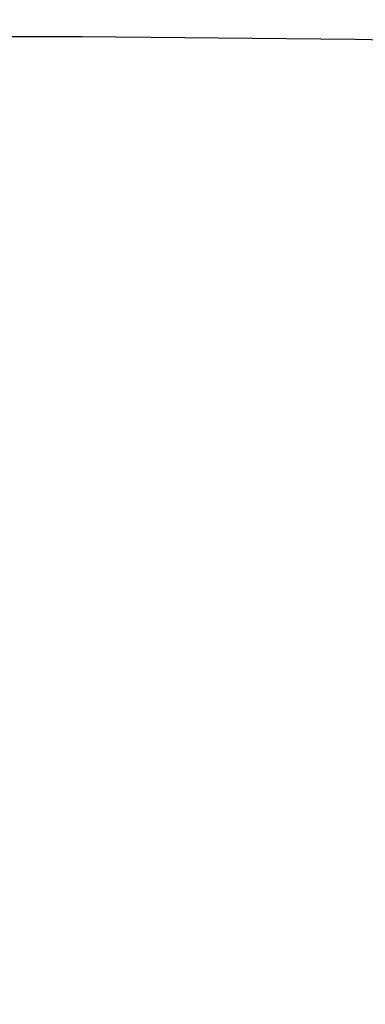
# Model space of a CAD drawing. Header units: millimetres. Extents: x 309 to 494, y 52 to 496.
# Tile 57 of 71: x 401.436 to 401.575, y 107.416 to 107.812. Entities that reach past the tile are written whole.
import ezdxf

# ---------------------------------------------------------------- set-up
doc = ezdxf.new("R2010")
doc.units = ezdxf.units.MM
doc.header["$LTSCALE"] = 47.498
doc.layers.get('0').update_dxf_attribs({"linetype": 'CONTINUOUS'})
doc.layers.add('KONSTR_EL', color=7, linetype='CONTINUOUS')

msp = doc.modelspace()

# ---------------------------------------------------------------- linework, layer by layer
at = {"color": 7, "linetype": 'CONTINUOUS'}
msp.add_arc((401.35066, 90.80547), 65, 7.069714, 172.930286, dxfattribs=at)
at = {"layer": 'KONSTR_EL', "color": 4, "linetype": 'CONTINUOUS'}
for radius in [34, 27.2, 20.4]:
    msp.add_circle((401.35066, 90.80547), radius, dxfattribs=at)
msp.add_arc((401.35066, 90.80547), 17, 180, 90, dxfattribs=at)

doc.saveas('drawing.dxf')
